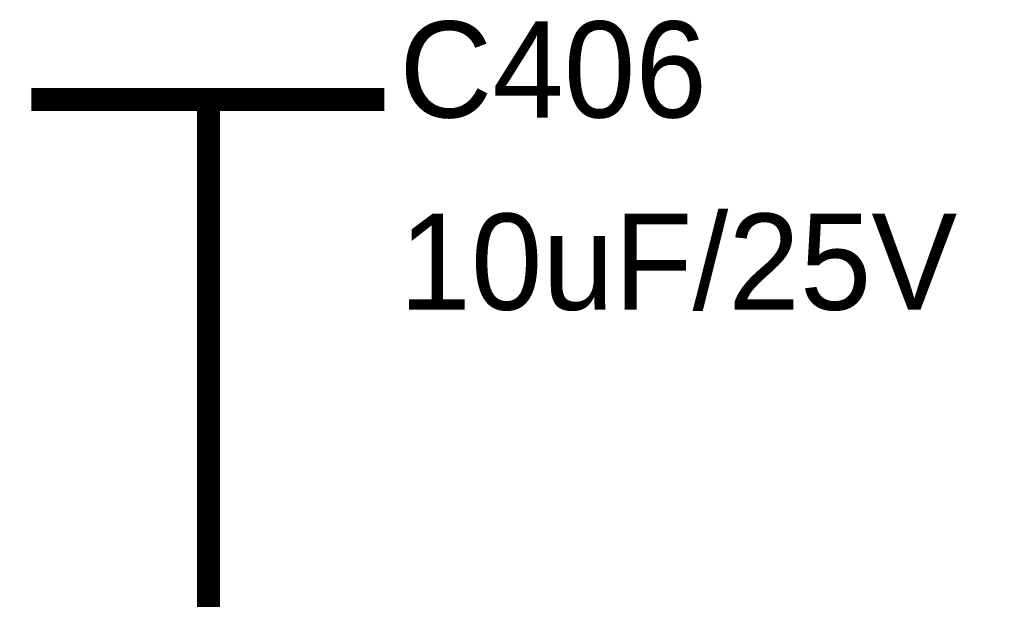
# Model space of a CAD drawing. Header units: inches. Extents: x 0 to 292, y 0 to 193.
# Tile 164 of 189: x 175.57 to 188.34, y 123.48 to 131. Entities that reach past the tile are written whole.
import ezdxf

# ---------------------------------------------------------------- set-up
doc = ezdxf.new("R2010")
doc.units = ezdxf.units.IN
doc.layers.add('Sheet', color=255, linetype='Continuous')

msp = doc.modelspace()

# ---------------------------------------------------------------- linework, layer by layer
at = {"layer": 'Sheet'}
for points in [[(175.724, 129.967, 0.3, 0.3, 0), (180.302, 129.967, 0.3, 0.3, 0)], [(178.023, 129.207, 0.3, 0.3, 0), (178.023, 129.967, 0.3, 0.3, 0)], [(178.023, 129.207, 0.3, 0.3, 0), (178.023, 126.673, 0.3, 0.3, 0)], [(178.023, 126.673, 0.3, 0.3, 0), (178.023, 116.615, 0.3, 0.3, 0), (193.006, 116.615, 0.3, 0.3, 0)]]:
    msp.add_lwpolyline(points, format="xyseb", dxfattribs=at)

# ---------------------------------------------------------------- texts
for s, p in [('C406', (180.497, 129.733)), ('10uF/25V', (180.497, 127.238))]:
    msp.add_text(s, height=1.2474, dxfattribs=at).set_placement(p)

doc.saveas('drawing.dxf')
